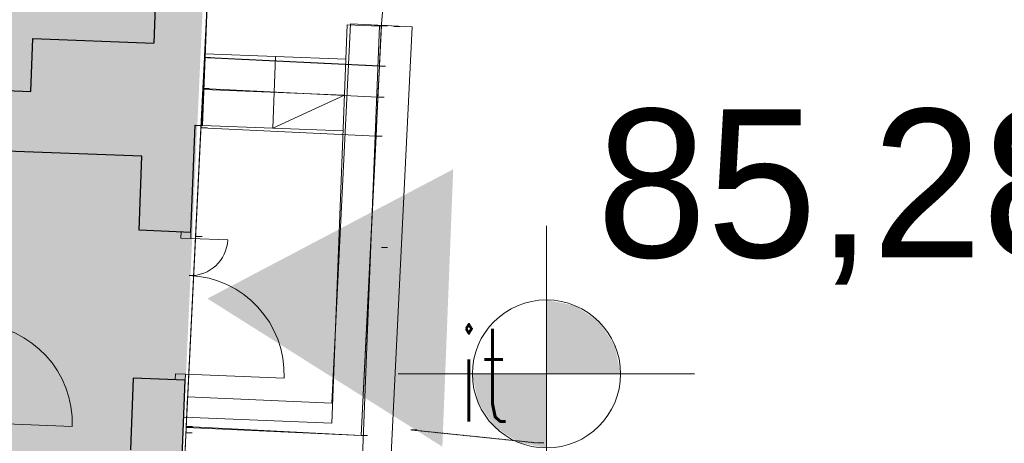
# Model space of a CAD drawing. Extents: x -280518 to 406552, y -27905 to 3675735.
# Tile 55 of 68: x -121857 to -113882, y 128398 to 131831. Entities that reach past the tile are written whole.
import ezdxf

# ---------------------------------------------------------------- set-up
doc = ezdxf.new("R2010")
doc.units = 0
doc.header["$MEASUREMENT"] = 0
doc.linetypes.add('L_0_03', pattern=[1, 0.5, -0.5])
doc.linetypes.add('L_0_06', pattern=[2, 1.5, -0.5])
for name, color, linetype, lineweight in [('0_Nr_Pióra__7', 7, 'Continuous', 13), ('312_budynek_ewidencyjny_Nr_Pióra__7', 7, 'Continuous', 13), ('bt_Nr_Pióra__7', 7, 'Continuous', 13), ('INWENT RZĘDNE_Nr_Pióra__21', 7, 'Continuous', 9), ('INWENT. DRZWI_Nr_Pióra__5', 7, 'Continuous', 13), ('INWENT.ŚCIANY_Nr_Pióra__1', 7, 'Continuous', 25), ('INWENT.ŚCIANY_Nr_Pióra__5', 7, 'Continuous', 13), ('mur_op_Nr_Pióra__7', 7, 'Continuous', 13), ('sch_Nr_Pióra__7', 7, 'Continuous', 13)]:
    doc.layers.add(name, color=color, linetype=linetype, lineweight=lineweight)
for name, color, linetype, lineweight, true_color in [('arch wypelnienia_Nr_Pióra__54', 7, 'Continuous', 25, 0xbd8b17), ('arch wypelnienia_Nr_Pióra__76', 7, 'Continuous', 20, 0x00d59f), ('IT_Nr_Pióra__96', 7, 'Continuous', 13, 0x00d59f)]:
    doc.layers.add(name, color=color, linetype=linetype, lineweight=lineweight, true_color=true_color)
doc.layers.add('INWENT RZĘDNE', color=7, linetype='Continuous')
doc.styles.add('GENERATED_STYLE_4', font='txt')
doc.styles.add('GENERATED_STYLE_9', font='Simplex.shx', dxfattribs={"bigfont": 'BIGFONT.SHX'})
doc.linetypes.add('L_0_29_SHX', pattern='A,0,[1,Rusinowo ZAGOSPODAROWANIE1.Shx,S=5,R=0,X=0,Y=0],-5,0', length=5)

# ---------------------------------------------------------------- blocks, each defined once
blk = doc.blocks.new('Koty wysokościowe_7', base_point=(-117590.1, 128960.9))
at = {"layer": 'INWENT RZĘDNE_Nr_Pióra__21', "linetype": 'Continuous'}
for points in [[(-117590.1, 128960.9), (-116990.1, 128960.9), (-117035.8, 129190.5), (-117165.9, 129385.1), (-117360.5, 129515.2), (-117590.1, 129560.9)], [(-117590.1, 128960.9), (-118190.1, 128960.9), (-118144.5, 128731.3), (-118014.4, 128536.6), (-117819.7, 128406.5), (-117590.1, 128360.9)]]:
    blk.add_hatch(color=256, dxfattribs=at).paths.add_polyline_path(points, flags=0)
for p, q in [((-117590.1, 127760.9), (-117590.1, 130160.9)), ((-118790.1, 128960.9), (-116390.1, 128960.9))]:
    blk.add_line(p, q, dxfattribs=at)
blk.add_circle((-117590.1, 128960.9), 600, dxfattribs=at)
at = {"layer": 'INWENT RZĘDNE_Nr_Pióra__21', "insert": (-117184, 129682.8), "char_height": 1200, "attachment_point": 7, "style": 'GENERATED_STYLE_4'}
blk.add_mtext('{85,28}', dxfattribs=at)

msp = doc.modelspace()

# ---------------------------------------------------------------- hatches: boundary and pattern name
at = {"layer": 'arch wypelnienia_Nr_Pióra__54', "linetype": 'Continuous'}
msp.add_hatch(color=256, dxfattribs=at).paths.add_polyline_path([(-118345.5, 130619.2), (-120336.5, 129571.2), (-118433.3, 128370.9)], flags=0)
at = {"layer": 'arch wypelnienia_Nr_Pióra__76', "linetype": 'Continuous', "lineweight": 0, "true_color": 0x006a4f}
msp.add_hatch(color=116, dxfattribs=at).paths.add_polyline_path([(-133307.6, 125245.1), (-133301.3, 125433.7), (-133322.4, 125431.5), (-132952.7, 134889.3), (-126667.5, 134643.6), (-126541.8, 137861.1), (-120116.7, 137610), (-120547.1, 128135.7), (-126847.6, 128305.1), (-126947.6, 124985.1)], flags=0)

# ---------------------------------------------------------------- linework, layer by layer
at = {"layer": '0_Nr_Pióra__7', "linetype": 'Continuous'}
for p, q in [((-118986.9, 131784.6), (-118936.9, 131784.6)), ((-118950.5, 131782.5), (-118900.5, 131782.5)), ((-118929, 131781.2), (-118879, 131781.2)), ((-118927.6, 131785.1), (-118877.6, 131785.1)), ((-118927.6, 131785.1), (-118877.6, 131785.1)), ((-118927.6, 131785.1), (-118877.6, 131785.1)), ((-118827.6, 131775.1), (-118777.6, 131775.1)), ((-120360.4, 131524.8), (-120310.4, 131524.8)), ((-118943.5, 131455.9), (-118893.5, 131455.9)), ((-120372.7, 131274.9), (-120322.7, 131274.9)), ((-118955.6, 131204.1), (-118905.6, 131204.1)), ((-120388.5, 130955.2), (-120338.5, 130955.2)), ((-118970.8, 130887.7), (-118920.8, 130887.7)), ((-120427.6, 130075.1), (-120377.6, 130075.1)), ((-118927.6, 129985.1), (-118877.6, 129985.1)), ((-120510.5, 128482.7), (-120460.5, 128482.7)), ((-120508.3, 128526.6), (-120458.3, 128526.6)), ((-120507.9, 128535.2), (-120457.9, 128535.2)), ((-118687.6, 128507.1), (-118637.6, 128507.1)), ((-119090.6, 128462.1), (-119040.6, 128462.1)), ((-117660.6, 128401.1), (-117610.6, 128401.1))]:
    msp.add_line(p, q, dxfattribs=at)
at = {"layer": '312_budynek_ewidencyjny_Nr_Pióra__7', "linetype": 'Continuous', "flags": 128}
msp.add_lwpolyline([(-120057.6, 137665.1), (-120527.6, 128135.1)], dxfattribs=at)
at = {"layer": 'bt_Nr_Pióra__7', "linetype": 'L_0_06', "flags": 128}
msp.add_lwpolyline([(-120360.4, 131524.8), (-120057.6, 137665.1), (-126507.6, 137965.1), (-126657.6, 134805.1), (-128857.6, 134875.1), (-128857.6, 136035.1), (-132917.6, 136055.1), (-133027.6, 142595.1), (-127307.6, 146175.1), (-121477.6, 146175.1), (-120717.6, 146625.1), (-116977.6, 149145.1), (-116757.6, 150005.1), (-113416.6, 150495.1), (-103587.6, 152335.1), (-103617.6, 149765.1), (-108547.6, 150115.1), (-108707.6, 146655.1), (-103927.6, 146665.1), (-103938.7, 147226.9), (-103267.6, 147185.1), (-103537.6, 143285.1), (-104115.6, 143319.1), (-111974.6, 142174.1), (-112429.6, 137073.1), (-118683.6, 134430.1), (-118927.6, 131785.1), (-118943.5, 131455.9)], close=True, dxfattribs=at)
at = {"layer": 'INWENT. DRZWI_Nr_Pióra__5', "linetype": 'Continuous'}
for p, q in [((-120549.9, 130111.2), (-120551.9, 130061.2)), ((-120471.9, 130058.1), (-120470, 130108.1)), ((-120551.9, 130061.2), (-120471.9, 130058.1)), ((-120471.9, 130058.1), (-120172.1, 130046.4)), ((-120596.8, 128912.1), (-120594.8, 128962.1)), ((-120594.8, 128962.1), (-120514.9, 128958.9)), ((-120514.9, 128958.9), (-120516.8, 128909)), ((-120514.9, 128958.9), (-119715.5, 128927.7)), ((-121432.2, 128534.4), (-122231.5, 128565.7))]:
    msp.add_line(p, q, dxfattribs=at)
for centre, radius, start, end in [((-120471.9, 130058.1), 300, 267.76157, 357.76157), ((-120514.9, 128958.9), 800, 357.76157, 87.76157), ((-122231.5, 128565.7), 800, 357.76157, 87.76157)]:
    msp.add_arc(centre, radius, start, end, dxfattribs=at)
at = {"layer": 'INWENT.ŚCIANY_Nr_Pióra__1', "linetype": 'Continuous'}
for p, q in [((-120718.4, 132969.9), (-120770.3, 131641)), ((-120376, 130975), (-120297.5, 132983.5)), ((-121766.4, 131249.6), (-121749.6, 131679.2)), ((-121749.6, 131679.2), (-120770.3, 131641)), ((-126372.8, 131429.6), (-121766.4, 131249.6)), ((-120470, 130108.1), (-120436, 130977.4)), ((-120436, 130977.4), (-120376, 130975)), ((-120866.2, 130724), (-126501.9, 130944.3)), ((-120889.6, 130124.5), (-120866.2, 130724)), ((-120470, 130108.1), (-120889.6, 130124.5)), ((-120936.5, 128925.4), (-120959.2, 128345.8)), ((-120516.8, 128909), (-120936.5, 128925.4)), ((-120566.8, 127629.9), (-120516.8, 128909))]:
    msp.add_line(p, q, dxfattribs=at)
at = {"layer": 'INWENT.ŚCIANY_Nr_Pióra__5', "linetype": 'Continuous'}
for p, q in [((-119329.5, 128562.3), (-119203.3, 131789.9)), ((-118943.5, 131779.7), (-119203.3, 131789.9)), ((-119079.8, 128292.4), (-118943.5, 131779.7)), ((-120353.4, 131554.6), (-119214.2, 131510.1)), ((-119783.8, 131532.3), (-119806.5, 130952.8)), ((-120364.7, 131264.8), (-119225.6, 131220.3)), ((-119806.5, 130952.8), (-119225.6, 131220.3)), ((-120376, 130975), (-119236.9, 130930.5)), ((-120528.5, 128609.2), (-119329.5, 128562.3))]:
    msp.add_line(p, q, dxfattribs=at)
at = {"layer": 'IT_Nr_Pióra__96', "linetype": 'L_0_03', "flags": 128}
msp.add_lwpolyline([(-118687.6, 128507.1), (-117660.6, 128401.1)], dxfattribs=at)
at = {"layer": 'mur_op_Nr_Pióra__7', "linetype": 'Continuous', "flags": 128}
for points in [[(-120519.6, 128276.8), (-118853.1, 128201.1), (-118677.9, 131772.9)], [(-120496.9, 128776.3), (-119328.1, 128723.2), (-119177.3, 131797.4)], [(-118677.9, 131772.9), (-119177.3, 131797.4)], [(-120519.6, 128276.8), (-120496.9, 128776.3)]]:
    msp.add_lwpolyline(points, dxfattribs=at)
at = {"layer": 'mur_op_Nr_Pióra__7', "linetype": 'L_0_29_SHX', "flags": 128}
msp.add_lwpolyline([(-120508.3, 128526.6), (-119090.6, 128462.1), (-118927.6, 131785.1)], dxfattribs=at)
at = {"layer": 'sch_Nr_Pióra__7', "linetype": 'Continuous', "flags": 128}
for points in [[(-120360.4, 131524.8), (-118943.5, 131455.9), (-118955.6, 131204.1), (-120372.7, 131274.9)], [(-118955.6, 131204.1), (-118970.8, 130887.7), (-120388.5, 130955.2), (-120372.7, 131274.9)], [(-120388.5, 130955.2), (-118970.8, 130887.7), (-119090.6, 128462.1), (-120507.9, 128535.2)]]:
    msp.add_lwpolyline(points, close=True, dxfattribs=at)

# ---------------------------------------------------------------- block references
at = {"layer": 'INWENT RZĘDNE'}
msp.add_blockref('Koty wysokościowe_7', (-117590.1, 128960.9), dxfattribs=at)

# ---------------------------------------------------------------- texts
at = {"layer": 'IT_Nr_Pióra__96', "linetype": 'Continuous', "insert": (-118303.3, 129326.6), "char_height": 750, "attachment_point": 1, "style": 'GENERATED_STYLE_9'}
msp.add_mtext('{\\W0.660000x;it}', dxfattribs=at)

doc.saveas('drawing.dxf')
